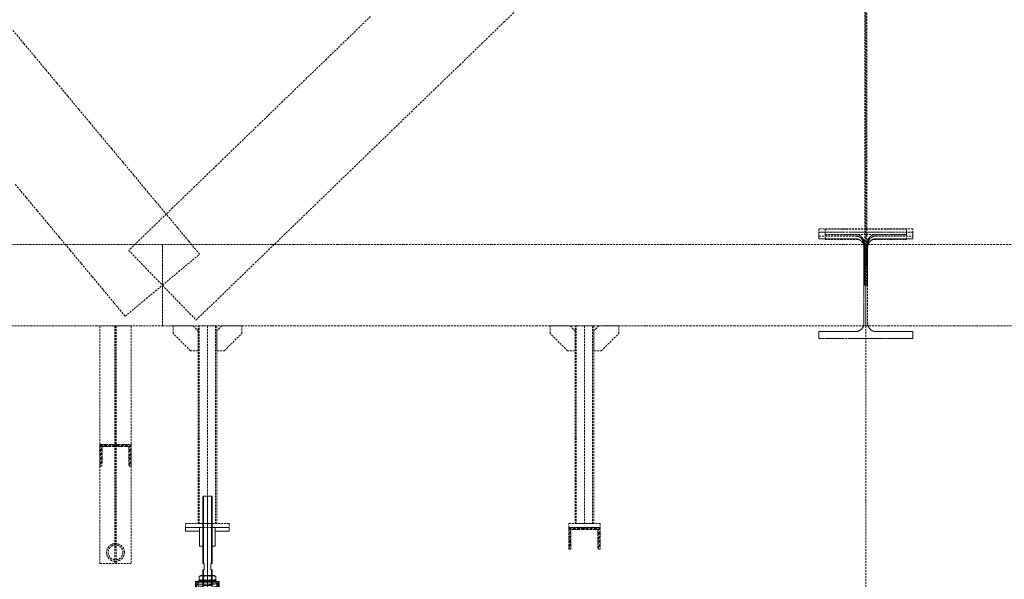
# Model space of a CAD drawing. Header units: millimetres. Extents: x -176817 to 571382, y -58489 to 156123.
# Tile 248 of 256: x 162704 to 165854, y 115761 to 117551. Entities that reach past the tile are written whole.
import ezdxf

# ---------------------------------------------------------------- set-up
doc = ezdxf.new("R2010")
doc.units = ezdxf.units.MM
doc.header["$LTSCALE"] = 0.2
for name, pattern in [('AM_ISO08W050', [18, 12, -1.5, 3, -1.5]), ('AM_ISO08W050x2', [9, 6, -0.75, 1.5, -0.75]), ('HIDDEN', [9.525, 6.35, -3.175])]:
    doc.linetypes.add(name, pattern=pattern)
for name, color, linetype, lineweight in [('-AAA Podkład', 252, 'Continuous', 13), ('AM_0N', 7, 'Continuous', 13), ('AM_7N', 4, 'AM_ISO08W050', 13)]:
    doc.layers.add(name, color=color, linetype=linetype, lineweight=lineweight)

# ---------------------------------------------------------------- blocks, each defined once
blk = doc.blocks.new('*U1083')
at = {"layer": 'AM_0N'}
for p, q in [((-28, 230.6), (28, 230.6)), ((-28, 226.6), (-28, 230.6)), ((28, 226.6), (-28, 226.6)), ((28, 230.6), (28, 226.6))]:
    blk.add_line(p, q, dxfattribs=at)
at = {"layer": 'AM_7N', "linetype": 'AM_ISO08W050x2'}
blk.add_line((0, 233.6), (0, 223.6), dxfattribs=at)
blk = doc.blocks.new('*U1084')
at = {"layer": 'AM_0N'}
for p, q in [((33.8, 222.6), (-33, 222.6)), ((29.3, 219.8), (-30.7, 209)), ((-30.7, 201.1), (7.4, 194.3)), ((29.3, 198.2), (-30.7, 187.4)), ((-2.7, 214.1), (-30.3, 215.9)), ((-29.7, 215.9), (30.3, 219.9)), ((-29.3, 201.1), (30.7, 211.9)), ((-29.3, 179.5), (30.7, 190.3)), ((30.7, 198.2), (-7.4, 205.1)), ((30, 219.9), (30.3, 219.9)), ((-30.7, 179.5), (7.4, 172.7)), ((29.3, 176.6), (-30.7, 165.8)), ((-30.7, 157.9), (7.4, 151.1)), ((-29.3, 157.9), (30.7, 168.7)), ((30.7, 176.6), (-7.4, 183.5)), ((30.7, 155), (-7.4, 161.9)), ((29.3, 155), (-30.7, 144.2)), ((-30.7, 136.3), (7.4, 129.5)), ((29.3, 133.4), (-30.7, 122.6)), ((-29.3, 136.3), (30.7, 147.1)), ((30.7, 133.4), (-7.4, 140.3)), ((-33.8, 112), (33, 112)), ((29.7, 118.7), (-30.3, 114.7)), ((-30, 114.7), (-30.3, 114.7)), ((-29.3, 114.7), (30.7, 125.5)), ((2.7, 120.5), (30.3, 118.7))]:
    blk.add_line(p, q, dxfattribs=at)
for centre, start, end in [((-30, 219.9), 138.0181, 273.8226), ((30, 223.9), 273.8226, 340.5288), ((-30, 205.1), 100.2034, 280.2034), ((30, 215.9), 280.2034, 100.2034), ((30, 194.3), 280.2034, 100.2034), ((-30, 183.5), 100.2034, 280.2034), ((-30, 161.9), 100.2034, 280.2034), ((30, 172.7), 280.2034, 100.2034), ((-30, 140.3), 100.2034, 280.2034), ((30, 151.1), 280.2034, 100.2034), ((30, 129.5), 280.2034, 100.2034), ((-30, 118.7), 100.2034, 280.2034), ((-30, 110.7), 93.8226, 160.5288), ((30, 114.7), 318.0181, 93.8226)]:
    blk.add_arc(centre, 4, start, end, dxfattribs=at)
at = {"layer": 'AM_7N', "linetype": 'AM_ISO08W050x2'}
for p, q in [((-30, 109), (-30, 225.6)), ((0, 109), (0, 225.6)), ((30, 109), (30, 225.6))]:
    blk.add_line(p, q, dxfattribs=at)
blk = doc.blocks.new('*U1085')
at = {"layer": 'AM_0N'}
for p, q in [((-28, 82), (28, 82)), ((-28, 78), (-28, 82)), ((28, 78), (-28, 78)), ((28, 82), (28, 78))]:
    blk.add_line(p, q, dxfattribs=at)
at = {"layer": 'AM_7N', "linetype": 'AM_ISO08W050x2'}
blk.add_line((0, 85), (0, 75), dxfattribs=at)
blk = doc.blocks.new('*U1086')
at = {"layer": 'AM_0N'}
for p, q in [((-26.6, 242.6), (-21.4, 245.6)), ((-26.6, 242.6), (-26.6, 233.6)), ((-26.6, 233.6), (-21.4, 230.6)), ((21.3, 245.6), (-21.4, 245.6)), ((21.3, 230.6), (-21.4, 230.6)), ((-13.3, 242.6), (-13.3, 233.6)), ((13.3, 242.6), (13.3, 233.6)), ((26.6, 242.6), (21.3, 245.6)), ((26.6, 233.6), (21.3, 230.6)), ((26.6, 242.6), (26.6, 233.6))]:
    blk.add_line(p, q, dxfattribs=at)
for centre, radius, start, end in [((-19.9, 232.9), 11.7, 55.5615, 115.5615), ((-19.9, 243.3), 11.7, 244.4385, 304.4385), ((0, 200.7), 43.9, 72.383, 107.617), ((0, 275.4), 43.9, 252.383, 287.617), ((19.9, 232.9), 11.7, 64.4385, 124.4385), ((19.9, 243.3), 11.7, 235.5615, 295.5615)]:
    blk.add_arc(centre, radius, start, end, dxfattribs=at)
at = {"layer": 'AM_7N', "linetype": 'AM_ISO08W050x2'}
blk.add_line((0, 248.6), (0, 227.6), dxfattribs=at)
blk = doc.blocks.new('A$C09B41FFC')
at = {"layer": '-AAA Podkład', "color": 7}
for p, q in [((-13, 500), (-13, 284.6)), ((0, 500), (0, 70)), ((13, 500), (13, 284.6)), ((-13, 264.6), (-13, 214.6)), ((13, 264.6), (13, 214.6)), ((-16, 222.6), (-16, 226.6)), ((-15, 222.6), (15, 222.6)), ((16, 222.6), (16, 226.6)), ((-15, 214.6), (15, 214.6)), ((-16.2, 172.6), (-15, 172.6)), ((-15.2, 171.6), (-15, 171.6)), ((15, 172.6), (16.2, 172.6)), ((15, 171.6), (15.2, 171.6)), ((-16.2, 82), (-15, 82)), ((-16.2, 82), (-15, 82)), ((-15.2, 83), (-15, 83)), ((16.2, 82, 0), (15, 82, 0)), ((21.2, 82), (20, 82))]:
    blk.add_line(p, q, dxfattribs=at)
for points in [[(15, 284.6), (15, 498), (13, 500), (-13, 500), (-15, 498), (-15, 284.6)], [(-15, 264.6), (-10.5, 264.6), (-10.5, 284.6), (-15, 284.6)], [(15, 264.6), (10.5, 264.6), (10.5, 284.6), (15, 284.6)], [(-15, 264.6), (-15, 72), (-13, 70), (13, 70), (15, 72), (15, 264.6)], [(-15, 226.6), (-38.1, 226.6), (-38.1, 222.6), (-15, 222.6)], [(-15, 222.6), (-38.1, 222.6), (-38.1, 207.6), (-15, 207.6)], [(15, 226.6), (38.1, 226.6), (38.1, 222.6), (15, 222.6)], [(15, 222.6), (38.1, 222.6), (38.1, 207.6), (15, 207.6)], [(-25, 112), (-41.2, 112), (-41.2, 98), (-25, 98)], [(25, 98), (41.3, 98), (41.3, 112), (25, 112)]]:
    blk.add_lwpolyline(points, dxfattribs=at)
at = {"layer": '-AAA Podkład', "color": 7, "elevation": 0}
for points in [[(-25, 400), (-70, 400), (-70, 388), (-25, 388)], [(25, 388), (70, 388), (70, 400), (25, 400)], [(-44.4, 12), (-44.4, 112), (-41.2, 112), (-41.2, 12)], [(44.5, 12), (44.5, 112), (41.3, 112), (41.3, 12)]]:
    blk.add_lwpolyline(points, dxfattribs=at)
for points in [[(-25, 340), (-25, 400), (-14.2, 400), (-13.2, 399), (-13.2, 341), (-14.2, 340)], [(25, 340), (25, 400), (14.2, 400), (13.2, 399), (13.2, 341), (14.2, 340)]]:
    blk.add_lwpolyline(points, close=True, dxfattribs=at)
at = {"layer": '-AAA Podkład', "color": 7}
for points in [[(-38.1, 207.6), (-35.2, 207.6), (-35.2, 222.6), (-38.1, 222.6)], [(38.1, 207.6), (35.2, 207.6), (35.2, 222.6), (38.1, 222.6)], [(-25, 172.6), (-25, 82), (-16.2, 82), (-15.2, 83), (-15.2, 171.6), (-16.2, 172.6)], [(25, 172.6), (25, 82), (16.2, 82), (15.2, 83), (15.2, 171.6), (16.2, 172.6)]]:
    blk.add_lwpolyline(points, close=True, dxfattribs=at)
blk.add_circle((-30, 118.7), 4, dxfattribs=at)
for points in [[(-25, 112), (-25, 113), (-26, 112)], [(25, 112), (25, 113), (26, 112)]]:
    blk.add_solid(points, dxfattribs=at)
for name in ['*U1084', '*U1083', '*U1086', '*U1085']:
    blk.add_blockref(name, (0, 0), dxfattribs=at)

msp = doc.modelspace()

# ---------------------------------------------------------------- hatches: boundary and pattern name
at = {"layer": '-AAA Podkład', "linetype": 'HIDDEN', "ltscale": 5}
h = msp.add_hatch(dxfattribs=at)
h.set_pattern_fill('ANSI32', color=256)
h.set_pattern_definition([(45, (111651.147, 111646.301), (-6.7351921, 6.7351921), []), (45, (111655.638, 111646.301), (-6.7351921, 6.7351921), [])])
h.paths.add_polyline_path([(162960.9118, 116192.4413), (163010.9118, 116192.4413), (163010.9118, 116190.5299, -0.414213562), (163005.8232, 116185.4413), (162967.9118, 116185.4413), (162967.9118, 116127.5299, -0.414213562), (162962.8232, 116122.4413), (162960.9118, 116122.4413)])
h.paths.add_polyline_path([(163010.9118, 116190.5299), (163010.9118, 116192.4413), (163060.9118, 116192.4413), (163060.9118, 116122.4413), (163059.0004, 116122.4413, -0.414213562), (163053.9118, 116127.5299), (163053.9118, 116185.4413), (163016.0004, 116185.4413, -0.414213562)])
h = msp.add_hatch(dxfattribs=at)
h.set_pattern_fill('ANSI32', color=256)
h.set_pattern_definition([(45, (113151.147, 111380.613), (-6.7351921, 6.7351921), []), (45, (113155.638, 111380.613), (-6.7351921, 6.7351921), [])])
h.paths.add_polyline_path([(164460.9118, 115926.7533), (164510.9118, 115926.7533), (164510.9118, 115924.8419, -0.414213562), (164505.8232, 115919.7533), (164467.9118, 115919.7533), (164467.9118, 115861.8419, -0.414213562), (164462.8232, 115856.7533), (164460.9118, 115856.7533)])
h.paths.add_polyline_path([(164510.9118, 115924.8419), (164510.9118, 115926.7533), (164560.9118, 115926.7533), (164560.9118, 115856.7533), (164559.0004, 115856.7533, -0.414213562), (164553.9118, 115861.8419), (164553.9118, 115919.7533), (164516.0004, 115919.7533, -0.414213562)])

# ---------------------------------------------------------------- linework, layer by layer
for p, q in [((165410.9118, 154623.4714), (165410.9118, 103624.3027)), ((163008.4118, 116571.7533, 0), (163008.4118, 115811.7533, 0)), ((163010.9118, 116571.7533, 0), (163010.9118, 115856.7531, 0)), ((163013.4118, 116571.7533, 0), (163013.4118, 115811.7533, 0)), ((163304.9375, 116571.7533, 0), (163304.9375, 115938.7533, 0)), ((163304.9375, 116571.7533, 0), (163304.9375, 115938.7533, 0)), ((164510.9118, 116571.7533), (164510.9118, 115938.7533, 0)), ((163304.9375, 115538.7533, 0), (163304.9375, 115914.7533, 0)), ((162960.9118, 115811.7533), (163060.9118, 115811.7533))]:
    msp.add_line(p, q, dxfattribs=at)
for points in [[(163826.5493, 117561.746), (163756.2368, 117493.6898), (163685.9243, 117425.6335), (163615.6118, 117357.5773), (163545.2993, 117289.521), (163474.9868, 117221.4648), (163404.6743, 117153.4085), (163334.3618, 117085.3523), (163264.0493, 117017.296), (163193.7368, 116949.2398), (163123.4243, 116881.1835), (163053.1118, 116813.1273), (163107.0118, 116757.4403), (163160.9118, 116701.7533), (163214.8119, 116646.0664), (163268.7119, 116590.3794), (163339.0244, 116658.4357), (163409.3369, 116726.4919), (163479.6494, 116794.5482), (163549.9619, 116862.6044), (163620.2744, 116930.6607), (163690.5869, 116998.7169), (163760.8994, 117066.7732), (163831.2119, 117134.8294), (163901.5244, 117202.8857), (163971.8369, 117270.9419), (164042.1494, 117338.9982), (164112.4619, 117407.0544), (164182.7744, 117475.1107), (164253.0869, 117543.1669), (164323.3994, 117611.2232)], [(165407.9118, 117586.4846), (165407.9118, 117518.4283), (165407.9118, 117450.3721), (165407.9118, 117382.3158), (165407.9118, 117314.2596), (165407.9118, 117246.2033), (165407.9118, 117178.1471), (165407.9118, 117110.0908), (165407.9118, 117042.0346), (165407.9118, 116973.9783), (165407.9118, 116905.9221), (165407.9118, 116837.8658), (165407.9118, 116769.8096), (165407.9118, 116701.7533), (165413.9118, 116701.7533), (165413.9118, 116769.8096), (165413.9118, 116837.8658), (165413.9118, 116905.9221), (165413.9118, 116973.9783), (165413.9118, 117042.0346), (165413.9118, 117110.0908), (165413.9118, 117178.1471), (165413.9118, 117246.2033), (165413.9118, 117314.2596), (165413.9118, 117382.3158), (165413.9118, 117450.3721), (165413.9118, 117518.4283), (165413.9118, 117586.4846)], [(163041.8556, 116602.5031), (163101.3837, 116652.1282), (163160.9118, 116701.7533), (163220.4399, 116751.3785), (163279.968, 116801.0036), (163244.8118, 116843.1755), (163209.6555, 116885.3474), (163174.4993, 116927.5192), (163139.343, 116969.6911), (163104.1868, 117011.863), (163069.0305, 117054.0349), (163033.8743, 117096.2067), (162998.718, 117138.3786), (162963.5618, 117180.5505), (162928.4055, 117222.7224), (162893.2493, 117264.8942), (162858.093, 117307.0661), (162822.9368, 117349.238), (162787.7805, 117391.4099), (162752.6243, 117433.5817), (162717.468, 117475.7536), (162682.3118, 117517.9255)], [(162690.2931, 117024.2218), (162725.4494, 116982.0499), (162760.6056, 116939.8781), (162795.7619, 116897.7062), (162830.9181, 116855.5343), (162866.0744, 116813.3624), (162901.2306, 116771.1906), (162936.3869, 116729.0187), (162971.5431, 116686.8468), (163006.6994, 116644.6749), (163041.8556, 116602.5031)], [(165416.9118, 116701.7533), (165416.9118, 116766.1257), (165416.9118, 116830.4981), (165416.9195, 116831.181), (165416.9426, 116831.8634), (165416.981, 116832.545), (165417.0348, 116833.2256), (165417.1039, 116833.9047), (165417.1883, 116834.5821), (165417.2881, 116835.2576), (165417.4031, 116835.9308), (165417.5333, 116836.6011), (165417.6786, 116837.2681), (165417.8391, 116837.9315), (165418.0146, 116838.5911), (165418.205, 116839.2464), (165418.4105, 116839.8973), (165418.6308, 116840.5434), (165418.866, 116841.1845), (165419.1158, 116841.8198), (165419.3802, 116842.4489), (165419.659, 116843.0717), (165419.9522, 116843.6877), (165420.2597, 116844.2967), (165420.5813, 116844.8985), (165420.9171, 116845.4926), (165421.2669, 116846.0789), (165421.6306, 116846.6569), (165422.0078, 116847.226), (165422.3984, 116847.7857), (165422.8022, 116848.3359), (165423.2191, 116848.8763), (165423.649, 116849.4064), (165424.0918, 116849.9262), (165424.5472, 116850.4352), (165425.0146, 116850.9326), (165425.4938, 116851.4181), (165425.9848, 116851.8916), (165426.4872, 116852.3527), (165427.0009, 116852.8012), (165427.5257, 116853.2368), (165428.0614, 116853.6593), (165428.6079, 116854.0683), (165429.1652, 116854.4639), (165429.7321, 116854.845), (165430.3084, 116855.2114), (165430.8937, 116855.5629), (165431.4879, 116855.8993), (165432.0906, 116856.2202), (165432.7017, 116856.5256), (165433.3209, 116856.8152), (165433.9466, 116857.0881), (165434.5787, 116857.3445), (165435.2171, 116857.5841), (165435.8615, 116857.8068), (165436.5115, 116858.0125), (165437.1668, 116858.2009), (165437.8272, 116858.3721), (165438.4923, 116858.5258), (165439.1618, 116858.6618), (165439.8342, 116858.7799), (165440.5092, 116858.88), (165441.1865, 116858.962), (165441.8657, 116859.0258), (165442.5465, 116859.0715), (165443.2287, 116859.0989), (165443.9118, 116859.1081), (165502.4118, 116859.1081), (165560.9118, 116859.1081), (165560.9118, 116881.8901), (165485.9118, 116881.8901), (165410.9118, 116881.8901), (165335.9118, 116881.8901), (165260.9118, 116881.8901), (165260.9118, 116859.1081), (165319.4118, 116859.1081), (165377.9118, 116859.1081), (165378.5945, 116859.0989), (165379.2766, 116859.0715), (165379.9579, 116859.0258), (165380.6376, 116858.9619), (165381.316, 116858.8798), (165381.9908, 116858.7798), (165382.6627, 116858.6617), (165383.3324, 116858.5256), (165383.9973, 116858.3719), (165384.6574, 116858.2008), (165385.3125, 116858.0124), (165385.9621, 116857.8068), (165386.6062, 116857.5842), (165387.2443, 116857.3447), (165387.8763, 116857.0884), (165388.5017, 116856.8156), (165389.121, 116856.5261), (165389.7321, 116856.2207), (165390.3349, 116855.8997), (165390.9292, 116855.5634), (165391.5146, 116855.2119), (165392.0909, 116854.8455), (165392.6578, 116854.4644), (165393.2152, 116854.0688), (165393.762, 116853.6595), (165394.298, 116853.2368), (165394.8231, 116852.8009), (165395.337, 116852.3522), (165395.8397, 116851.8909), (165396.3308, 116851.4171), (165396.8103, 116850.9313), (165397.2779, 116850.4336), (165397.7331, 116849.9248), (165398.1756, 116849.4053), (165398.6052, 116848.8753), (165399.0219, 116848.3353), (165399.4256, 116847.7853), (165399.8159, 116847.2258), (165400.193, 116846.657), (165400.5565, 116846.0793), (165400.9066, 116845.4925), (165401.2427, 116844.8978), (165401.5646, 116844.2955), (165401.8723, 116843.6858), (165402.1658, 116843.0692), (165402.4448, 116842.4459), (165402.7093, 116841.8161), (165402.9593, 116841.1802), (165403.1943, 116840.5393), (165403.4145, 116839.8933), (165403.6198, 116839.2426), (165403.8101, 116838.5874), (165403.9855, 116837.928), (165404.1458, 116837.2648), (165404.291, 116836.598), (165404.4211, 116835.9279), (165404.536, 116835.2551), (165404.6356, 116834.5799), (165404.72, 116833.9028), (165404.789, 116833.2241), (165404.8427, 116832.5439), (165404.8811, 116831.8627), (165404.9041, 116831.1807), (165404.9118, 116830.4981), (165404.9118, 116766.1257), (165404.9118, 116701.7533), (165416.9118, 116701.7533)], [(165414.6618, 116701.7533), (165414.6618, 116765.3471), (165414.6618, 116828.9408), (165414.6829, 116830.3864), (165414.7463, 116831.8315), (165414.852, 116833.2741), (165415.0002, 116834.7123), (165415.1916, 116836.1475), (165415.4263, 116837.5772), (165415.7049, 116838.9989), (165416.0277, 116840.4106), (165416.3951, 116841.8105), (165416.8083, 116843.1986), (165417.2679, 116844.5722), (165417.5153, 116845.2525), (165417.7744, 116845.9282), (165418.0453, 116846.5984), (165418.3285, 116847.264), (165418.624, 116847.9246), (165418.9321, 116848.5796), (165419.2526, 116849.2287), (165419.5858, 116849.8712), (165419.9316, 116850.5067), (165420.2903, 116851.1347), (165420.6616, 116851.7544), (165421.0464, 116852.3666), (165421.4447, 116852.9705), (165421.8566, 116853.5654), (165422.2822, 116854.1507), (165422.7214, 116854.7257), (165423.1744, 116855.2896), (165423.6411, 116855.8419), (165424.122, 116856.3821), (165424.6172, 116856.9098), (165425.1267, 116857.4239), (165425.6505, 116857.9237), (165426.1885, 116858.4081), (165426.7406, 116858.8765), (165427.3069, 116859.3278), (165427.8872, 116859.7611), (165428.4809, 116860.1752), (165429.0876, 116860.569), (165429.7071, 116860.9416), (165430.0216, 116861.1196), (165430.3391, 116861.292), (165430.6598, 116861.4587), (165430.9834, 116861.6195), (165431.3101, 116861.7743), (165431.6398, 116861.923), (165431.9724, 116862.0655), (165432.308, 116862.2017), (165432.6464, 116862.3314), (165432.9877, 116862.4545), (165433.3315, 116862.5709), (165433.6771, 116862.6802), (165434.0243, 116862.7823), (165434.373, 116862.8772), (165434.7233, 116862.9648), (165435.0751, 116863.045), (165435.4283, 116863.1179), (165435.7829, 116863.1833), (165436.1388, 116863.2412), (165436.4959, 116863.2916), (165436.8542, 116863.3344), (165437.2137, 116863.3695), (165437.5743, 116863.3969), (165437.9358, 116863.4166), (165438.2984, 116863.4284), (165438.6618, 116863.4324), (165489.7868, 116863.4324), (165540.9118, 116863.4324), (165540.9118, 116881.3967), (165475.9118, 116881.3967), (165410.9118, 116881.3967), (165345.9118, 116881.3967), (165280.9118, 116881.3967), (165280.9118, 116863.4324), (165332.0368, 116863.4324), (165383.1618, 116863.4324), (165383.5241, 116863.4284), (165383.886, 116863.4166), (165384.2473, 116863.3971), (165384.608, 116863.3697), (165384.9681, 116863.3345), (165385.3273, 116863.2917), (165385.6858, 116863.2411), (165386.0434, 116863.1828), (165386.3997, 116863.117), (165386.7543, 116863.0437), (165387.1071, 116862.9631), (165387.458, 116862.8752), (165387.8071, 116862.7801), (165388.1542, 116862.6779), (165388.4994, 116862.5685), (165388.8424, 116862.4523), (165389.1829, 116862.3293), (165389.5206, 116862.1997), (165389.8557, 116862.0636), (165390.188, 116861.9212), (165390.5176, 116861.7724), (165390.8443, 116861.6175), (165391.1683, 116861.4565), (165391.4893, 116861.2895), (165391.808, 116861.1164), (165392.1228, 116860.9381), (165392.7417, 116860.5656), (165393.3475, 116860.1721), (165393.9414, 116859.7575), (165394.5215, 116859.3241), (165395.0875, 116858.8728), (165395.6394, 116858.4044), (165396.1772, 116857.9199), (165396.7007, 116857.4202), (165397.21, 116856.9061), (165397.705, 116856.3785), (165398.1857, 116855.8383), (165398.653, 116855.2852), (165399.1057, 116854.7214), (165399.5444, 116854.1468), (165399.9701, 116853.5611), (165400.3821, 116852.9658), (165400.7802, 116852.3622), (165401.1649, 116851.7499), (165401.5368, 116851.1288), (165401.8953, 116850.5008), (165402.241, 116849.8653), (165402.574, 116849.2227), (165402.8945, 116848.5737), (165403.2024, 116847.9186), (165403.4978, 116847.258), (165403.7809, 116846.5923), (165404.0516, 116845.9221), (165404.3106, 116845.2466), (165404.5578, 116844.5663), (165405.0171, 116843.193), (165405.4301, 116841.8051), (165405.7972, 116840.4054), (165406.1191, 116838.9971), (165406.397, 116837.5786), (165406.6314, 116836.1524), (165406.8225, 116834.7205), (165406.9711, 116833.2803), (165407.0772, 116831.8356), (165407.1407, 116830.3885), (165407.1618, 116828.9408), (165407.1618, 116765.3471), (165407.1618, 116701.7533), (165414.6618, 116701.7533)], [(165443.9118, 116850.2533), (165502.4118, 116850.2533), (165560.9118, 116850.2533), (165560.9118, 116871.7533), (165485.9118, 116871.7533), (165410.9118, 116871.7533), (165335.9118, 116871.7533), (165260.9118, 116871.7533), (165260.9118, 116850.2533), (165319.4118, 116850.2533), (165377.9118, 116850.2533), (165378.5111, 116850.2467), (165379.1155, 116850.2265), (165379.7246, 116850.1924), (165380.3379, 116850.1441), (165380.9551, 116850.0813), (165381.5756, 116850.0036), (165382.199, 116849.9108), (165382.8248, 116849.8026), (165383.4525, 116849.6787), (165384.0815, 116849.539), (165384.7112, 116849.3832), (165385.3411, 116849.2111), (165385.9706, 116849.0226), (165386.599, 116848.8176), (165387.2259, 116848.596), (165387.8504, 116848.3576), (165388.472, 116848.1025), (165389.09, 116847.8307), (165389.7038, 116847.5422), (165390.3128, 116847.237), (165390.9162, 116846.9153), (165391.5134, 116846.5771), (165392.1037, 116846.2227), (165392.6865, 116845.8522), (165393.2611, 116845.4659), (165393.827, 116845.064), (165394.3835, 116844.6469), (165394.9299, 116844.2149), (165395.4657, 116843.7683), (165395.9903, 116843.3075), (165396.5031, 116842.833), (165397.0037, 116842.3452), (165397.4915, 116841.8447), (165397.966, 116841.3318), (165398.4268, 116840.8072), (165398.8734, 116840.2714), (165399.3054, 116839.725), (165399.7225, 116839.1685), (165400.1244, 116838.6027), (165400.5107, 116838.028), (165400.8812, 116837.4452), (165401.2356, 116836.8549), (165401.5738, 116836.2577), (165401.8955, 116835.6543), (165402.2007, 116835.0454), (165402.4892, 116834.4315), (165402.761, 116833.8135), (165403.0161, 116833.1919), (165403.2545, 116832.5674), (165403.4761, 116831.9406), (165403.6811, 116831.3121), (165403.8696, 116830.6826), (165404.0417, 116830.0527), (165404.1975, 116829.423), (165404.3372, 116828.794), (165404.4611, 116828.1663), (165404.5693, 116827.5405), (165404.6621, 116826.9171), (165404.7398, 116826.2966), (165404.8026, 116825.6794), (165404.8509, 116825.0661), (165404.885, 116824.457), (165404.9052, 116823.8526), (165404.9118, 116823.2533), (165404.9118, 116762.5033), (165404.9118, 116701.7533), (165404.9118, 116641.0033), (165404.9118, 116580.2533), (165404.9052, 116579.654), (165404.885, 116579.0497), (165404.8509, 116578.4406), (165404.8026, 116577.8273), (165404.7398, 116577.2101), (165404.6621, 116576.5896), (165404.5693, 116575.9661), (165404.4611, 116575.3403), (165404.3372, 116574.7127), (165404.1975, 116574.0837), (165404.0417, 116573.454), (165403.8696, 116572.8241), (165403.6811, 116572.1946), (165403.4761, 116571.5661), (165403.2545, 116570.9393), (165403.0161, 116570.3148), (165402.761, 116569.6932), (165402.4892, 116569.0751), (165402.2007, 116568.4613), (165401.8955, 116567.8524), (165401.5738, 116567.249), (165401.2356, 116566.6518), (165400.8812, 116566.0615), (165400.5107, 116565.4787), (165400.1244, 116564.904), (165399.7225, 116564.3382), (165399.3054, 116563.7817), (165398.8734, 116563.2353), (165398.4268, 116562.6995), (165397.966, 116562.1749), (165397.4915, 116561.662), (165397.0037, 116561.1615), (165396.5031, 116560.6737), (165395.9903, 116560.1992), (165395.4657, 116559.7384), (165394.9299, 116559.2918), (165394.3835, 116558.8598), (165393.827, 116558.4426), (165393.2611, 116558.0408), (165392.6865, 116557.6545), (165392.1037, 116557.284), (165391.5134, 116556.9296), (165390.9162, 116556.5914), (165390.3128, 116556.2697), (165389.7038, 116555.9645), (165389.09, 116555.676), (165388.472, 116555.4041), (165387.8504, 116555.1491), (165387.2259, 116554.9107), (165386.599, 116554.6891), (165385.9706, 116554.484), (165385.3411, 116554.2956), (165384.7112, 116554.1235), (165384.0815, 116553.9677), (165383.4525, 116553.828), (165382.8248, 116553.7041), (165382.199, 116553.5959), (165381.5756, 116553.5031), (165380.9551, 116553.4254), (165380.3379, 116553.3626), (165379.7246, 116553.3143), (165379.1155, 116553.2802), (165378.5111, 116553.26), (165377.9118, 116553.2533), (165319.4118, 116553.2533), (165260.9118, 116553.2533), (165260.9118, 116531.7533), (165335.9118, 116531.7533), (165410.9118, 116531.7533), (165485.9118, 116531.7533), (165560.9118, 116531.7533), (165560.9118, 116553.2533), (165502.4118, 116553.2533), (165443.9118, 116553.2533), (165502.4118, 116553.2533), (165560.9118, 116553.2533), (165560.9118, 116531.7533), (165460.9118, 116531.7533), (165360.9118, 116531.7533), (165260.9118, 116531.7533), (165260.9118, 116553.2533), (165319.4118, 116553.2533), (165377.9118, 116553.2533), (165378.5761, 116553.2615), (165379.2393, 116553.286), (165379.9011, 116553.3267), (165380.5612, 116553.3837), (165381.2193, 116553.4567), (165381.875, 116553.5459), (165382.5282, 116553.651), (165383.1785, 116553.772), (165383.8256, 116553.909), (165384.4692, 116554.0618), (165385.109, 116554.2303), (165385.7447, 116554.4145), (165386.3761, 116554.6144), (165387.0027, 116554.8298), (165387.6244, 116555.0608), (165388.2409, 116555.3072), (165388.8516, 116555.5689), (165389.4551, 116555.8453), (165390.0511, 116556.1361), (165390.6393, 116556.4413), (165391.2196, 116556.7607), (165391.7916, 116557.094), (165392.3551, 116557.4412), (165392.9099, 116557.802), (165393.4557, 116558.1764), (165393.9922, 116558.5641), (165394.5193, 116558.965), (165395.0366, 116559.3789), (165395.544, 116559.8057), (165396.0411, 116560.2451), (165396.5278, 116560.6971), (165397.0037, 116561.1615), (165397.4679, 116561.6372), (165397.9198, 116562.1238), (165398.3591, 116562.6207), (165398.7858, 116563.1279), (165399.1996, 116563.6451), (165399.6004, 116564.172), (165399.988, 116564.7084), (165400.3623, 116565.254), (165400.7231, 116565.8086), (165401.0702, 116566.3719), (165401.4035, 116566.9438), (165401.7228, 116567.5238), (165402.0279, 116568.1118), (165402.3187, 116568.7076), (165402.5951, 116569.3109), (165402.8568, 116569.9214), (165403.1033, 116570.538), (165403.3344, 116571.1599), (165403.55, 116571.7867), (165403.75, 116572.4182), (165403.9343, 116573.0541), (165404.1029, 116573.6941), (165404.2558, 116574.3379), (165404.3928, 116574.9852), (165404.514, 116575.6356), (165404.6191, 116576.289), (165404.7083, 116576.9449), (165404.7814, 116577.6032), (165404.8384, 116578.2635), (165404.8791, 116578.9254), (165404.9036, 116579.5888), (165404.9118, 116580.2533), (165404.9118, 116661.2533), (165404.9118, 116742.2533), (165404.9118, 116823.2533), (165404.9036, 116823.9176), (165404.8792, 116824.5808), (165404.8384, 116825.2426), (165404.7815, 116825.9027), (165404.7084, 116826.5608), (165404.6193, 116827.2165), (165404.5142, 116827.8697), (165404.3931, 116828.52), (165404.2562, 116829.1671), (165404.1034, 116829.8107), (165403.9349, 116830.4505), (165403.7506, 116831.0862), (165403.5508, 116831.7176), (165403.3353, 116832.3442), (165403.1044, 116832.966), (165402.858, 116833.5824), (165402.5963, 116834.1931), (165402.3199, 116834.7966), (165402.029, 116835.3926), (165401.7239, 116835.9808), (165401.4045, 116836.5611), (165401.0712, 116837.1331), (165400.724, 116837.6966), (165400.3631, 116838.2514), (165399.9888, 116838.7972), (165399.6011, 116839.3337), (165399.2002, 116839.8608), (165398.7863, 116840.3781), (165398.3595, 116840.8855), (165397.9201, 116841.3826), (165397.4681, 116841.8693), (165397.0037, 116842.3452), (165396.5279, 116842.8094), (165396.0414, 116843.2613), (165395.5444, 116843.7006), (165395.0372, 116844.1273), (165394.52, 116844.5411), (165393.9931, 116844.9419), (165393.4568, 116845.3295), (165392.9111, 116845.7038), (165392.3565, 116846.0646), (165391.7932, 116846.4117), (165391.2214, 116846.745), (165390.6414, 116847.0643), (165390.0533, 116847.3694), (165389.4575, 116847.6603), (165388.8543, 116847.9366), (165388.2438, 116848.1983), (165387.6272, 116848.4448), (165387.0053, 116848.6759), (165386.3784, 116848.8915), (165385.7469, 116849.0915), (165385.111, 116849.2758), (165384.471, 116849.4444), (165383.8273, 116849.5973), (165383.18, 116849.7343), (165382.5295, 116849.8555), (165381.8762, 116849.9607), (165381.2202, 116850.0498), (165380.562, 116850.1229), (165379.9017, 116850.1799), (165379.2397, 116850.2207), (165378.5763, 116850.2452), (165377.9118, 116850.2533), (165319.4118, 116850.2533), (165260.9118, 116850.2533), (165260.9118, 116871.7533), (165360.9118, 116871.7533), (165460.9118, 116871.7533), (165560.9118, 116871.7533), (165560.9118, 116850.2533), (165502.4118, 116850.2533), (165443.9118, 116850.2533), (165443.3125, 116850.2467), (165442.7082, 116850.2265), (165442.0991, 116850.1924), (165441.4858, 116850.1441), (165440.8686, 116850.0813), (165440.2481, 116850.0036), (165439.6246, 116849.9108), (165438.9988, 116849.8026), (165438.3712, 116849.6787), (165437.7422, 116849.539), (165437.1125, 116849.3832), (165436.4826, 116849.2111), (165435.8531, 116849.0226), (165435.2246, 116848.8176), (165434.5978, 116848.596), (165433.9733, 116848.3576), (165433.3517, 116848.1025), (165432.7336, 116847.8307), (165432.1198, 116847.5422), (165431.5109, 116847.237), (165430.9075, 116846.9153), (165430.3103, 116846.5771), (165429.72, 116846.2227), (165429.1372, 116845.8522), (165428.5625, 116845.4659), (165427.9966, 116845.064), (165427.4402, 116844.6469), (165426.8938, 116844.2149), (165426.358, 116843.7683), (165425.8334, 116843.3075), (165425.3205, 116842.833), (165424.8199, 116842.3452), (165424.3322, 116841.8447), (165423.8577, 116841.3318), (165423.3969, 116840.8072), (165422.9503, 116840.2714), (165422.5182, 116839.725), (165422.1011, 116839.1685), (165421.6993, 116838.6027), (165421.3129, 116838.028), (165420.9425, 116837.4452), (165420.5881, 116836.8549), (165420.2499, 116836.2577), (165419.9282, 116835.6543), (165419.623, 116835.0454), (165419.3344, 116834.4315), (165419.0626, 116833.8135), (165418.8075, 116833.1919), (165418.5692, 116832.5674), (165418.3475, 116831.9406), (165418.1425, 116831.3121), (165417.9541, 116830.6826), (165417.782, 116830.0527), (165417.6262, 116829.423), (165417.4864, 116828.794), (165417.3626, 116828.1663), (165417.2544, 116827.5405), (165417.1616, 116826.9171), (165417.0839, 116826.2966), (165417.021, 116825.6794), (165416.9727, 116825.0661), (165416.9387, 116824.457), (165416.9185, 116823.8526), (165416.9118, 116823.2533), (165416.9118, 116762.5033), (165416.9118, 116701.7533), (165416.9118, 116641.0033), (165416.9118, 116580.2533), (165416.9185, 116579.654), (165416.9387, 116579.0497), (165416.9727, 116578.4406), (165417.021, 116577.8273), (165417.0839, 116577.2101), (165417.1616, 116576.5896), (165417.2544, 116575.9661), (165417.3626, 116575.3403), (165417.4864, 116574.7127), (165417.6262, 116574.0837), (165417.782, 116573.454), (165417.9541, 116572.8241), (165418.1425, 116572.1946), (165418.3475, 116571.5661), (165418.5692, 116570.9393), (165418.8075, 116570.3148), (165419.0626, 116569.6932), (165419.3344, 116569.0751), (165419.623, 116568.4613), (165419.9282, 116567.8524), (165420.2499, 116567.249), (165420.5881, 116566.6518), (165420.9425, 116566.0615), (165421.3129, 116565.4787), (165421.6993, 116564.904), (165422.1011, 116564.3382), (165422.5182, 116563.7817), (165422.9503, 116563.2353), (165423.3969, 116562.6995), (165423.8577, 116562.1749), (165424.3322, 116561.662), (165424.8199, 116561.1615), (165425.3205, 116560.6737), (165425.8334, 116560.1992), (165426.358, 116559.7384), (165426.8938, 116559.2918), (165427.4402, 116558.8598), (165427.9966, 116558.4426), (165428.5625, 116558.0408), (165429.1372, 116557.6545), (165429.72, 116557.284), (165430.3103, 116556.9296), (165430.9075, 116556.5914), (165431.5109, 116556.2697), (165432.1198, 116555.9645), (165432.7336, 116555.676), (165433.3517, 116555.4041), (165433.9733, 116555.1491), (165434.5978, 116554.9107), (165435.2246, 116554.6891), (165435.8531, 116554.484), (165436.4826, 116554.2956), (165437.1125, 116554.1235), (165437.7422, 116553.9677), (165438.3712, 116553.828), (165438.9988, 116553.7041), (165439.6246, 116553.5959), (165440.2481, 116553.5031), (165440.8686, 116553.4254), (165441.4858, 116553.3626), (165442.0991, 116553.3143), (165442.7082, 116553.2802), (165443.3125, 116553.26), (165443.9118, 116553.2533)], [(165407.1618, 116817.015), (165407.1618, 116759.3842), (165407.1618, 116701.7533), (165414.6618, 116701.7533), (165414.6618, 116759.3842), (165414.6618, 116817.015), (165414.6846, 116818.376), (165414.7529, 116819.7359), (165414.8669, 116821.0927), (165415.0267, 116822.4445), (165415.2327, 116823.792), (165415.4852, 116825.132), (165415.6289, 116825.7986), (165415.7843, 116826.4625), (165415.9515, 116827.1234), (165416.1304, 116827.7811), (165416.3209, 116828.4348), (165416.5234, 116829.085), (165416.7378, 116829.7316), (165416.9642, 116830.3742), (165417.2027, 116831.0124), (165417.4533, 116831.6458), (165417.716, 116832.2743), (165417.9909, 116832.8974), (165418.2779, 116833.5145), (165418.5773, 116834.1259), (165418.8891, 116834.7313), (165419.2134, 116835.3302), (165419.5503, 116835.9221), (165419.8997, 116836.5066), (165420.2617, 116837.0834), (165420.6362, 116837.652), (165421.0235, 116838.2119), (165421.4235, 116838.7629), (165421.8363, 116839.3046), (165422.2619, 116839.8363), (165422.7003, 116840.3576), (165423.1514, 116840.8679), (165423.6153, 116841.3666), (165424.0919, 116841.8534), (165424.581, 116842.3273), (165425.0825, 116842.7879), (165425.5963, 116843.2345), (165426.1224, 116843.6667), (165426.6605, 116844.0837), (165427.2107, 116844.485), (165427.7727, 116844.8699), (165428.3465, 116845.238), (165428.9307, 116845.5877), (165429.525, 116845.9186), (165430.1291, 116846.2301), (165430.7428, 116846.5218), (165431.3658, 116846.793), (165431.9979, 116847.0433), (165432.6388, 116847.2721), (165433.2883, 116847.4788), (165433.6157, 116847.5737), (165433.9444, 116847.6626), (165434.2747, 116847.7457), (165434.6066, 116847.8229), (165434.9399, 116847.8942), (165435.2742, 116847.9594), (165435.6096, 116848.0186), (165435.9463, 116848.0716), (165436.2838, 116848.1186), (165436.622, 116848.1593), (165436.9608, 116848.1938), (165437.3004, 116848.222), (165437.6405, 116848.2441), (165437.9807, 116848.2598), (165438.321, 116848.2692), (165438.6618, 116848.2724), (165489.7868, 116848.2724), (165540.9118, 116848.2724), (165540.9118, 116864.5523), (165475.9118, 116864.5523), (165410.9118, 116864.5523), (165345.9118, 116864.5523), (165280.9118, 116864.5523), (165280.9118, 116848.2724), (165332.0368, 116848.2724), (165383.1618, 116848.2724), (165383.5449, 116848.2684), (165383.9275, 116848.2565), (165384.3096, 116848.2366), (165384.6912, 116848.2088), (165385.0721, 116848.1732), (165385.4522, 116848.1297), (165385.8316, 116848.0784), (165386.21, 116848.0192), (165386.5872, 116847.9524), (165386.9627, 116847.8779), (165387.3365, 116847.7959), (165387.7084, 116847.7064), (165388.0785, 116847.6094), (165388.4467, 116847.5051), (165388.8129, 116847.3935), (165389.177, 116847.2747), (165389.5387, 116847.1488), (165389.8977, 116847.016), (165390.254, 116846.8764), (165390.6075, 116846.7301), (165390.9583, 116846.5771), (165391.3061, 116846.4176), (165391.651, 116846.2517), (165391.993, 116846.0794), (165392.3325, 116845.9005), (165392.6681, 116845.716), (165392.9997, 116845.5258), (165393.3277, 116845.33), (165393.9735, 116844.9212), (165394.6069, 116844.4893), (165395.1984, 116844.0572), (165395.7758, 116843.607), (165396.339, 116843.1396), (165396.8879, 116842.6557), (165397.4225, 116842.156), (165397.9425, 116841.6412), (165398.448, 116841.1121), (165398.9388, 116840.5694), (165399.3371, 116840.1067), (165399.7251, 116839.6353), (165400.1029, 116839.1557), (165400.4704, 116838.6681), (165400.8277, 116838.173), (165401.1747, 116837.6708), (165401.5115, 116837.1617), (165401.838, 116836.6461), (165402.1261, 116836.1719), (165402.4059, 116835.6926), (165402.9406, 116834.7198), (165403.4422, 116833.7296), (165403.9108, 116832.7237), (165404.3245, 116831.7579), (165404.7093, 116830.7802), (165405.0653, 116829.7917), (165405.3927, 116828.7934), (165405.6817, 116827.8223), (165405.9441, 116826.8456), (165406.1805, 116825.8622), (165406.3914, 116824.8713), (165406.5723, 116823.9001), (165406.729, 116822.9244), (165406.8615, 116821.9447), (165406.9697, 116820.9619), (165407.0538, 116819.9768), (165407.1139, 116818.9901), (165407.1498, 116818.0026), (165407.1618, 116817.015)], [(163160.9118, 116571.7533), (163160.9118, 116636.7533), (163160.9118, 116701.7533), (163160.9118, 116766.7533), (163160.9118, 116831.7533), (163090.5993, 116831.7533), (163020.2868, 116831.7533), (162949.9743, 116831.7533), (162879.6618, 116831.7533), (162809.3493, 116831.7533), (162739.0368, 116831.7533), (162668.7243, 116831.7533)], [(165410.9118, 116571.7533), (165410.9118, 116636.7533), (165410.9118, 116701.7533), (165410.9118, 116766.7533), (165410.9118, 116831.7533), (165340.5993, 116831.7533), (165270.2868, 116831.7533), (165199.9743, 116831.7533), (165129.6618, 116831.7533), (165059.3493, 116831.7533), (164989.0368, 116831.7533), (164918.7243, 116831.7533), (164848.4118, 116831.7533), (164778.0993, 116831.7533), (164707.7868, 116831.7533), (164637.4743, 116831.7533), (164567.1618, 116831.7533), (164496.8493, 116831.7533), (164426.5368, 116831.7533), (164356.2243, 116831.7533), (164285.9118, 116831.7533), (164215.5993, 116831.7533), (164145.2868, 116831.7533), (164074.9743, 116831.7533), (164004.6618, 116831.7533), (163934.3493, 116831.7533), (163864.0368, 116831.7533), (163793.7243, 116831.7533), (163723.4118, 116831.7533), (163653.0993, 116831.7533), (163582.7868, 116831.7533), (163512.4743, 116831.7533), (163442.1618, 116831.7533), (163371.8493, 116831.7533), (163301.5368, 116831.7533), (163231.2243, 116831.7533), (163160.9118, 116831.7533), (163160.9118, 116766.7533), (163160.9118, 116701.7533), (163160.9118, 116636.7533), (163160.9118, 116571.7533), (163226.2243, 116571.7533), (163301.5368, 116571.7533), (163376.8493, 116571.7533), (163447.1618, 116571.7533), (163512.4743, 116571.7533), (163582.7868, 116571.7533), (163653.0993, 116571.7533), (163723.4118, 116571.7533), (163793.7243, 116571.7533), (163864.0368, 116571.7533), (163934.3493, 116571.7533), (164004.6618, 116571.7533), (164074.9743, 116571.7533), (164145.2868, 116571.7533), (164215.5993, 116571.7533), (164285.9118, 116571.7533), (164356.2243, 116571.7533), (164421.5368, 116571.7533), (164491.8493, 116571.7533), (164572.1618, 116571.7533), (164642.4743, 116571.7533), (164707.7868, 116571.7533), (164778.0993, 116571.7533), (164848.4118, 116571.7533), (164918.7243, 116571.7533), (164989.0368, 116571.7533), (165059.3493, 116571.7533), (165129.6618, 116571.7533), (165199.9743, 116571.7533), (165270.2868, 116571.7533), (165340.5993, 116571.7533), (165410.9118, 116571.7533)], [(165903.0993, 116831.7533), (165832.7868, 116831.7533), (165762.4743, 116831.7533), (165692.1618, 116831.7533), (165621.8493, 116831.7533), (165551.5368, 116831.7533), (165481.2243, 116831.7533), (165410.9118, 116831.7533), (165410.9118, 116766.7533), (165410.9118, 116701.7533), (165410.9118, 116636.7533), (165410.9118, 116571.7533), (165481.2243, 116571.7533), (165551.5368, 116571.7533), (165621.8493, 116571.7533), (165692.1618, 116571.7533), (165762.4743, 116571.7533), (165832.7868, 116571.7533), (165903.0993, 116571.7533)], [(162668.7243, 116571.7533), (162739.0368, 116571.7533), (162809.3493, 116571.7533), (162879.6618, 116571.7533), (162949.9743, 116571.7533), (163020.2868, 116571.7533), (163090.5993, 116571.7533), (163160.9118, 116571.7533)], [(162960.9118, 115811.7533), (162960.9118, 116571.7533), (163060.9118, 116571.7533), (163060.9118, 115811.7533)]]:
    msp.add_lwpolyline(points, dxfattribs=at)
at = {"layer": '-AAA Podkład', "linetype": 'HIDDEN', "ltscale": 5, "elevation": 0}
for points in [[(163274.9375, 116491.7533), (163250.9375, 116491.7533), (163194.9375, 116547.7533), (163194.9375, 116571.7533), (163258.9375, 116571.7533), (163274.9375, 116555.7533)], [(163334.9375, 115938.7533), (163274.9375, 115938.7533), (163274.9375, 116571.7533), (163334.9375, 116571.7533)], [(163334.9375, 116491.7533), (163358.9375, 116491.7533), (163414.9375, 116547.7533), (163414.9375, 116571.7533), (163350.9375, 116571.7533), (163334.9375, 116555.7533)], [(164540.9118, 115938.7533), (164480.9118, 115938.7533), (164480.9118, 116571.7533), (164540.9118, 116571.7533)], [(163374.9375, 115926.7533), (163234.9375, 115926.7533), (163234.9375, 115938.7533), (163374.9375, 115938.7533)], [(164560.9118, 115926.7533), (164460.9118, 115926.7533), (164460.9118, 115938.7533), (164560.9118, 115938.7533)]]:
    msp.add_lwpolyline(points, close=True, dxfattribs=at)
for points in [[(163278.9375, 115938.7533), (163278.9375, 116571.7533)], [(163330.9375, 116571.7533), (163330.9375, 115938.7533)], [(164484.9118, 115938.7533), (164484.9118, 116571.7533)], [(164536.9118, 116571.7533), (164536.9118, 115938.7533)]]:
    msp.add_lwpolyline(points, dxfattribs=at)
at = {"layer": '-AAA Podkład', "linetype": 'HIDDEN', "ltscale": 5}
for points in [[(164480.9118, 116491.7533), (164456.9118, 116491.7533), (164400.9118, 116547.7533), (164400.9118, 116571.7533), (164464.9118, 116571.7533), (164480.9118, 116555.7533)], [(164540.9118, 116491.7533), (164564.9118, 116491.7533), (164620.9118, 116547.7533), (164620.9118, 116571.7533), (164556.9118, 116571.7533), (164540.9118, 116555.7533)]]:
    msp.add_lwpolyline(points, close=True, dxfattribs=at)
at = {"layer": '-AAA Podkład', "linetype": 'HIDDEN', "ltscale": 5, "elevation": 0}
for points in [[(162960.9118, 116192.4413), (163010.9118, 116192.4413), (163010.9118, 116190.5299, -0.414213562), (163005.8232, 116185.4413), (162967.9118, 116185.4413), (162967.9118, 116127.5299, -0.414213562), (162962.8232, 116122.4413), (162960.9118, 116122.4413)], [(163010.9118, 116190.5299), (163010.9118, 116192.4413), (163060.9118, 116192.4413), (163060.9118, 116122.4413), (163059.0004, 116122.4413, -0.414213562), (163053.9118, 116127.5299), (163053.9118, 116185.4413), (163016.0004, 116185.4413, -0.414213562)], [(164460.9118, 115926.7533), (164510.9118, 115926.7533), (164510.9118, 115924.8419, -0.414213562), (164505.8232, 115919.7533), (164467.9118, 115919.7533), (164467.9118, 115861.8419, -0.414213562), (164462.8232, 115856.7533), (164460.9118, 115856.7533)], [(164510.9118, 115924.8419), (164510.9118, 115926.7533), (164560.9118, 115926.7533), (164560.9118, 115856.7533), (164559.0004, 115856.7533, -0.414213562), (164553.9118, 115861.8419), (164553.9118, 115919.7533), (164516.0004, 115919.7533, -0.414213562)]]:
    msp.add_lwpolyline(points, format="xyb", close=True, dxfattribs=at)
at = {"layer": '-AAA Podkład', "linetype": 'HIDDEN', "ltscale": 5}
for radius in [28.5, 23.5]:
    msp.add_circle((163010.9118, 115846.7533, 0), radius, dxfattribs=at)

# ---------------------------------------------------------------- block references
msp.add_blockref('A$C09B41FFC', (163304.9375, 115526.7533, 0), dxfattribs=at)

doc.saveas('drawing.dxf')
